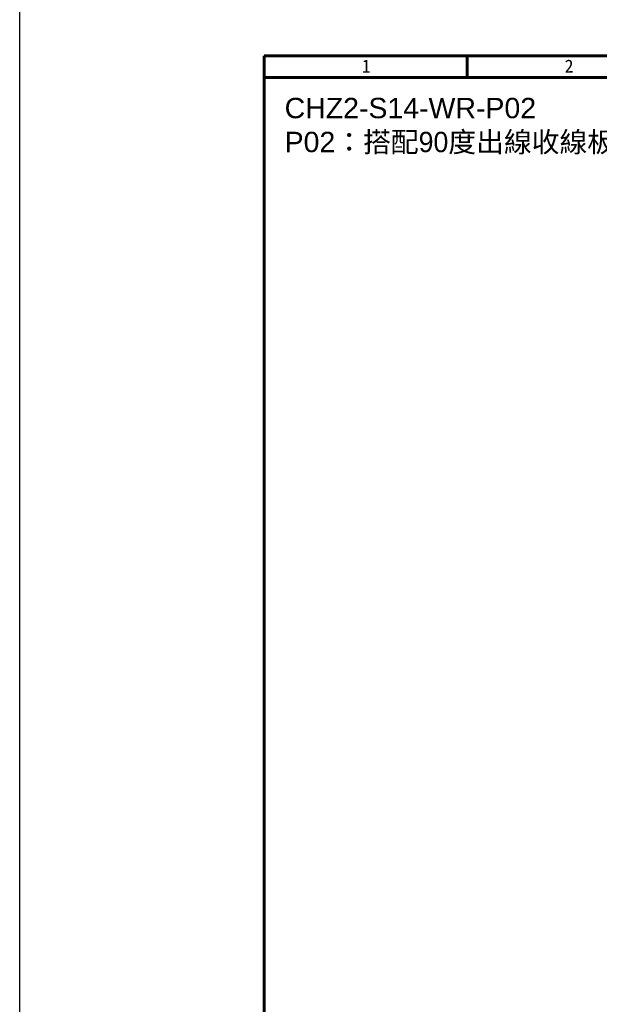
# Model space of a CAD drawing. Header units: millimetres. Extents: x 0 to 7391, y -1386 to 1502.
# Tile 100 of 127: x 6389 to 6532, y 703 to 944. Entities that reach past the tile are written whole.
import ezdxf

# ---------------------------------------------------------------- set-up
doc = ezdxf.new("R2010")
doc.units = ezdxf.units.MM
doc.header["$LTSCALE"] = 0.5
doc.layers.add('BORDER', color=7, linetype='Continuous')
doc.styles.get("Standard").update_dxf_attribs({"font": 'arial.ttf'})
doc.styles.add('標題欄', font='txt')

# ---------------------------------------------------------------- blocks, each defined once
blk = doc.blocks.new('A4-英文圖框-橫式')
at = {"layer": 'BORDER', "color": 123, "linetype": 'Continuous', "lineweight": 60, "ltscale": 25.4}
for p, q in [((2201.45, 183.5), (2201.45, 188.79)), ((2151.7, 183.5), (2549.79, 183.5))]:
    blk.add_line(p, q, dxfattribs=at)
blk.add_lwpolyline([(2151.7, 188.79), (2555.09, 188.79), (2555.09, -95.06), (2151.7, -95.06)], close=True, dxfattribs=at)
at = {"color": 60, "style": '標題欄'}
for s, p in [('1', (2175.64, 184.72)), ('2', (2225.41, 184.72))]:
    blk.add_text(s, height=3.18, dxfattribs=at).set_placement(p)

msp = doc.modelspace()

# ---------------------------------------------------------------- linework, layer by layer
at = {"color": 4}
msp.add_lwpolyline([(6389.429, 1459.353), (7391.21, 1459.353), (7391.21, -306.068), (6389.429, -306.068)], close=True, dxfattribs=at)

# ---------------------------------------------------------------- block references
msp.add_blockref('A4-英文圖框-橫式', (4297.732, 746.703))

# ---------------------------------------------------------------- texts
at = {"insert": (6454.429, 925.202), "char_height": 5, "attachment_point": 1}
msp.add_mtext_dynamic_manual_height_columns('CHZ2-S14-WR-P02\\PP02{\\fPMingLiU|b0|i0|c136|p18;：搭配90度出線收線板金}', width=97.72052, gutter_width=1, heights=[0], dxfattribs=at)

doc.saveas('drawing.dxf')
